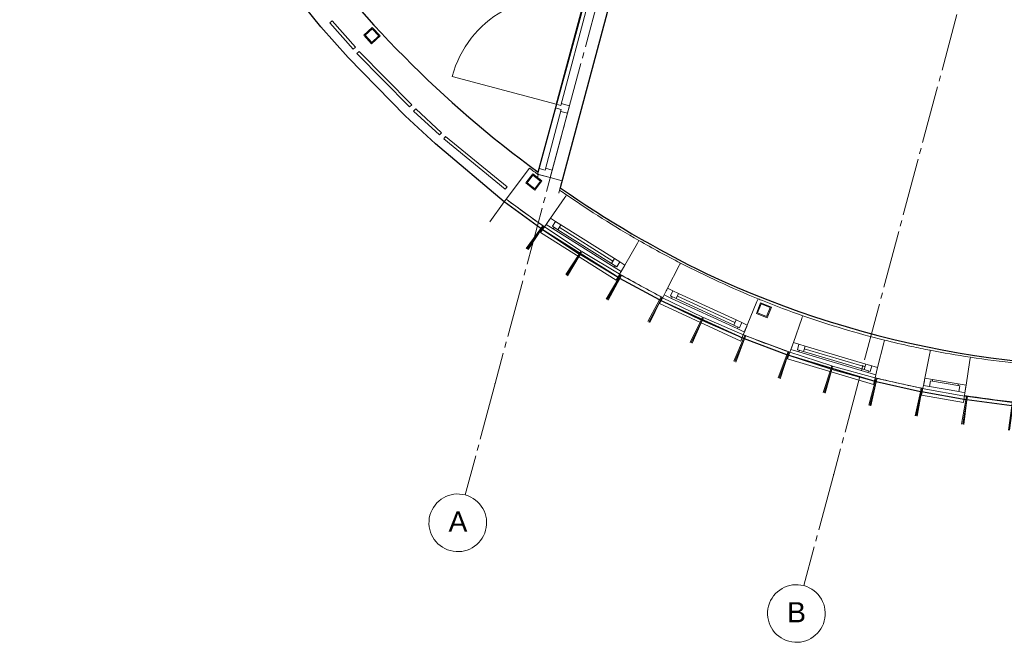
# Model space of a CAD drawing. Header units: millimetres. Extents: x -20518 to 270852, y -121463 to 37725.
# Tile 2 of 33: x 4212 to 12751, y -5379 to 22. Entities that reach past the tile are written whole.
import ezdxf
from ezdxf.enums import TextEntityAlignment as Align

# ---------------------------------------------------------------- set-up
doc = ezdxf.new("R2010")
doc.units = ezdxf.units.MM
doc.linetypes.add('B0204', pattern=[650, 500, -50, 50, -50])
for name, color, linetype in [('21 Buitenwanden', 3, 'Continuous'), ('21 Buitenwanden Ramen', 7, 'Continuous'), ('22 C Binnenwanden', 2, 'Continuous'), ('22 C Binnenwanden Deuren', 7, 'Continuous'), ('28 Draagconstructies', 5, 'Continuous'), ('A Stramien', 8, 'Continuous'), ('Info Algemeen', 7, 'Continuous')]:
    doc.layers.add(name, color=color, linetype=linetype)
doc.layers.add('BL$8-BVO-polylijn', color=160, linetype='Continuous', plot=False)
doc.layers.add('BL$8-GO--polylijnen', color=10, linetype='Continuous', plot=False)
doc.styles.add('GENERATED_STYLE_2', font='arial.ttf')

# ---------------------------------------------------------------- blocks, each defined once
blk = doc.blocks.new('Wall_16_1', base_point=(60588.8, -1904.1))
at = {"layer": '21 Buitenwanden', "linetype": 'Continuous', "lineweight": 0, "flags": 128}
for points in [[(60203.3, -1835.8), (60208.5, -1806.3)], [(60203.3, -1835.8), (60588.8, -1904.1)], [(60594, -1874.6), (60208.5, -1806.3)], [(60588.8, -1904.1), (60594, -1874.6)]]:
    blk.add_lwpolyline(points, dxfattribs=at)
blk = doc.blocks.new('Wall_17_1', base_point=(59803.3, -1745.6))
at = {"layer": '21 Buitenwanden', "linetype": 'Continuous', "lineweight": 0, "flags": 128}
for points in [[(59425.3, -1641.7), (59433.3, -1612.7)], [(59811.3, -1716.7), (59433.3, -1612.7)], [(59425.3, -1641.7), (59803.3, -1745.6)], [(59803.3, -1745.6), (59811.3, -1716.7)]]:
    blk.add_lwpolyline(points, dxfattribs=at)
blk = doc.blocks.new('Wall_18_1', base_point=(59416.6, -1639.1))
at = {"layer": '21 Buitenwanden', "linetype": 'Continuous', "lineweight": 0, "flags": 128}
for points in [[(59044, -1517.7), (59053.3, -1489.2)], [(59044, -1517.7), (59416.6, -1639.1)], [(59425.9, -1610.5), (59053.3, -1489.2)], [(59416.6, -1639.1), (59425.9, -1610.5)]]:
    blk.add_lwpolyline(points, dxfattribs=at)
blk = doc.blocks.new('Wall_19_1', base_point=(58660.4, -1372.9))
at = {"layer": '21 Buitenwanden', "linetype": 'Continuous', "lineweight": 0, "flags": 128}
for points in [[(58300.4, -1217.8), (58312.3, -1190.2)], [(58672.3, -1345.4), (58312.3, -1190.2)], [(58300.4, -1217.8), (58660.4, -1372.9)], [(58660.4, -1372.9), (58672.3, -1345.4)]]:
    blk.add_lwpolyline(points, dxfattribs=at)
blk = doc.blocks.new('Wall_20_1', base_point=(58292.3, -1214))
at = {"layer": '21 Buitenwanden', "linetype": 'Continuous', "lineweight": 0, "flags": 128}
for points in [[(57939.7, -1042.6), (57952.8, -1015.6)], [(58305.4, -1187), (57952.8, -1015.6)], [(57939.7, -1042.6), (58292.3, -1214)], [(58292.3, -1214), (58305.4, -1187)]]:
    blk.add_lwpolyline(points, dxfattribs=at)
blk = doc.blocks.new('Wall_21_1', base_point=(57579.5, -846.9))
at = {"layer": '21 Buitenwanden', "linetype": 'Continuous', "lineweight": 0, "flags": 128}
for points in [[(57243.6, -644.7), (57259, -619)], [(57243.6, -644.7), (57579.5, -846.9)], [(57594.9, -821.2), (57259, -619)], [(57579.5, -846.9), (57594.9, -821.2)]]:
    blk.add_lwpolyline(points, dxfattribs=at)
blk = doc.blocks.new('Wall_22_1', base_point=(57235.8, -639.8))
at = {"layer": '21 Buitenwanden', "linetype": 'Continuous', "lineweight": 0, "flags": 128}
for points in [[(56909.3, -423.3), (56925.8, -398.3)], [(56909.3, -423.3), (57235.8, -639.8)], [(57252.4, -614.8), (56925.8, -398.3)], [(57235.8, -639.8), (57252.4, -614.8)]]:
    blk.add_lwpolyline(points, dxfattribs=at)
blk = doc.blocks.new('D1d blicht 1 zij bi h 16_3')
at = {"layer": '22 C Binnenwanden Deuren', "linetype": 'Continuous', "lineweight": 0}
for p, q in [((178.3, 0), (178.3, 934)), ((-805.7, 0), (-738.7, 0)), ((-805.7, 0), (-805.7, -114)), ((178.3, 0), (-755.7, 0)), ((-755.7, 0), (-755.7, -40)), ((228.3, 0), (161.3, 0)), ((178.3, -40), (178.3, 0)), ((211.3, 0), (211.3, -54)), ((738.7, 0), (228.3, 0)), ((738.7, 0), (805.7, 0)), ((755.7, 0), (755.7, -54)), ((805.7, -114), (805.7, 0)), ((-805.7, -7), (-805.7, -114)), ((-755.7, -40), (178.3, -40)), ((-738.7, -40), (-738.7, -114)), ((161.3, -40), (161.3, -114)), ((211.3, -54), (755.7, -54)), ((228.3, -54), (228.3, -114)), ((738.7, -54), (738.7, -114)), ((805.7, -7), (805.7, -114)), ((-805.7, -114), (-738.7, -114)), ((228.3, -114), (161.3, -114)), ((738.7, -114), (228.3, -114)), ((738.7, -114), (805.7, -114))]:
    blk.add_line(p, q, dxfattribs=at)
blk.add_arc((178.3, 0), 934, 90, 180, dxfattribs=at)
blk = doc.blocks.new('Wall_216_1', base_point=(61614.4, 16889))
at = {"layer": '22 C Binnenwanden', "linetype": 'Continuous', "lineweight": 0}
for p, q in [((56880.5, 51.2), (56983.9, 23.5)), ((56983.9, 23.5), (57087.2, -4.2)), ((56983.9, 23.5), (57087.2, -4.2))]:
    blk.add_line(p, q, dxfattribs=at)
at = {"layer": '22 C Binnenwanden', "linetype": 'Continuous', "lineweight": 0, "flags": 128}
for points in [[(56880.5, 51.2), (56879.8, 48.5)], [(57065.5, -85.4), (57087.2, -4.2)]]:
    blk.add_lwpolyline(points, dxfattribs=at)
at = {"layer": '22 C Binnenwanden', "linetype": 'Continuous', "lineweight": 0}
blk.add_point((56880.5, 51.2), dxfattribs=at)
at = {"layer": '22 C Binnenwanden Deuren', "linetype": 'Continuous', "lineweight": 0, "xscale": -1, "zscale": 1000, "rotation": 74.99785788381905}
blk.add_blockref('D1d blicht 1 zij bi h 16_3', (57082.3, 831.3), dxfattribs=at)
blk = doc.blocks.new('R1b boven metaal 16_4')
at = {"layer": '21 Buitenwanden Ramen', "linetype": 'Continuous', "lineweight": 0}
for p, q in [((-384.8, 24.9), (-387.3, 84.8)), ((-387.3, 84.8), (387.3, 84.8)), ((-313, 0), (-383.7, 0)), ((-383.7, 0), (-381, -65)), ((-383.7, 0), (-383.2, -13.1)), ((-313, -15), (-313, 0)), ((313, 0), (-313, 0)), ((383.7, 0), (313, 0)), ((313, 0), (313, -15)), ((381, -65), (383.7, 0)), ((383.7, 0), (383.2, -13.1)), ((387.3, 84.8), (384.8, 24.9)), ((-383.2, -13.1), (-382, -41.1)), ((-382, -41.1), (-381.6, -51.1)), ((-381.6, -51.1), (-381, -65)), ((-381, -65), (-330, -65)), ((-330, -65), (-330, -15)), ((-330, -15), (-313, -15)), ((-275, -15), (-330, -15)), ((-330, -15), (-330, -65)), ((-330, -65), (-275, -65)), ((-275, -15), (275, -15)), ((-275, -65), (-275, -15)), ((-275, -40), (275, -40)), ((-275, -65), (275, -65)), ((-275, -65), (275, -65)), ((330, -15), (275, -15)), ((275, -15), (275, -65)), ((275, -65), (330, -65)), ((313, -15), (330, -15)), ((330, -15), (330, -65)), ((330, -65), (330, -15)), ((330, -65), (381, -65)), ((381.6, -51.1), (381, -65)), ((382, -41.1), (381.6, -51.1)), ((383.2, -13.1), (382, -41.1))]:
    blk.add_line(p, q, dxfattribs=at)
blk.add_arc((0, -9184.3), 8881.2, 87.60761, 92.39239, dxfattribs=at)
blk.add_arc((0, -9184.3), 8881.2, 87.60761, 92.39239, dxfattribs=at)
blk = doc.blocks.new('R1b boven metaal 16_5')
at = {"layer": '21 Buitenwanden Ramen', "linetype": 'Continuous', "lineweight": 0}
for p, q in [((-384.8, 24.9), (-387.3, 84.8)), ((-387.3, 84.8), (387.3, 84.8)), ((-313, 0), (-383.7, 0)), ((-383.7, 0), (-381, -65)), ((-383.7, 0), (-383.2, -13.1)), ((-313, -15), (-313, 0)), ((313, 0), (-313, 0)), ((383.7, 0), (313, 0)), ((313, 0), (313, -15)), ((381, -65), (383.7, 0)), ((383.7, 0), (383.2, -13.1)), ((387.3, 84.8), (384.8, 24.9)), ((-383.2, -13.1), (-382, -41.1)), ((-382, -41.1), (-381.6, -51.1)), ((-381.6, -51.1), (-381, -65)), ((-381, -65), (-330, -65)), ((-330, -65), (-330, -15)), ((-330, -15), (-313, -15)), ((-275, -15), (-330, -15)), ((-330, -15), (-330, -65)), ((-330, -65), (-275, -65)), ((-275, -15), (275, -15)), ((-275, -65), (-275, -15)), ((-275, -40), (275, -40)), ((-275, -65), (275, -65)), ((-275, -65), (275, -65)), ((330, -15), (275, -15)), ((275, -15), (275, -65)), ((275, -65), (330, -65)), ((313, -15), (330, -15)), ((330, -15), (330, -65)), ((330, -65), (330, -15)), ((330, -65), (381, -65)), ((381.6, -51.1), (381, -65)), ((382, -41.1), (381.6, -51.1)), ((383.2, -13.1), (382, -41.1))]:
    blk.add_line(p, q, dxfattribs=at)
blk.add_arc((0, -9184.3), 8881.2, 87.60761, 92.39239, dxfattribs=at)
blk.add_arc((0, -9184.3), 8881.2, 87.60761, 92.39239, dxfattribs=at)
blk = doc.blocks.new('Wall_218_1', base_point=(56602.4, -163.5))
at = {"layer": '21 Buitenwanden', "linetype": 'Continuous', "lineweight": 0}
for p, q in [((56876.3, 35.5), (56872.9, 22.6)), ((56879.8, 48.5), (56876.3, 35.5)), ((56986, -329.9), (57111.5, -147.9)), ((57058.6, -111.1), (57062, -98.3)), ((57062, -98.3), (57065.5, -85.4)), ((57111.5, -147.9), (57118.6, -137.6)), ((57118.6, -137.6), (57125.7, -127.3)), ((56972.4, -349.6), (56978.1, -341.3)), ((56978.1, -341.3), (56986, -329.9)), ((56934.9, -403.9), (56949.1, -383.4)), ((56949.1, -383.4), (56956.5, -372.6)), ((56956.5, -372.6), (56972.4, -349.6)), ((57630.8, -735.9), (57740.7, -544.1)), ((57740.7, -544.1), (57746.9, -533.2)), ((57746.9, -533.2), (57753.1, -522.4)), ((57605, -781), (57618.9, -756.7)), ((57618.9, -756.7), (57623.9, -748)), ((57623.9, -748), (57630.8, -735.9)), ((58001, -936.8), (58101.9, -740.1)), ((58101.9, -740.1), (58107.6, -729)), ((58107.6, -729), (58113.3, -717.8)), ((57586.1, -813.9), (57598.5, -792.4)), ((57598.5, -792.4), (57605, -781)), ((57994.6, -949.2), (58001, -936.8)), ((57959.9, -1016.8), (57971.3, -994.7)), ((57971.3, -994.7), (57977.3, -983)), ((57977.3, -983), (57990.1, -958.1)), ((57990.1, -958.1), (57994.6, -949.2)), ((58692.9, -1256), (58777, -1051.6)), ((58777, -1051.6), (58781.8, -1040.1)), ((58781.8, -1040.1), (58786.6, -1028.5)), ((58673.1, -1304.1), (58683.8, -1278.2)), ((58683.8, -1278.2), (58687.6, -1268.9)), ((58687.6, -1268.9), (58692.9, -1256)), ((58658.6, -1339.2), (58668.1, -1316.2)), ((58668.1, -1316.2), (58673.1, -1304.1))]:
    blk.add_line(p, q, dxfattribs=at)
at = {"layer": '21 Buitenwanden', "linetype": 'Continuous', "lineweight": 0, "flags": 128}
blk.add_lwpolyline([(56805.3, 104.4), (56602.4, -163.5)], dxfattribs=at)
at = {"layer": '21 Buitenwanden', "linetype": 'Continuous', "lineweight": 0}
for radius, start, end in [(8881.2, 232.85717, 233.45828), (9217.2, 232.85717, 235.40836), (8881.2, 234.93517, 235.40836), (8881.2, 240.19314, 242.83724), (9217.2, 240.19314, 242.83724), (8881.2, 247.62202, 247.88647), (9217.2, 247.62202, 247.89056)]:
    blk.add_arc((62167.8, 7183.9), radius, start, end, dxfattribs=at)
at = {"layer": '21 Buitenwanden Ramen', "linetype": 'Continuous', "lineweight": 0, "zscale": 1000}
for name, p, rotation in [('R1b boven metaal 16_4', (57273.8, -587.9), 147.8007492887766), ('R1b boven metaal 16_5', (58319.7, -1155.4), 155.2296300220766)]:
    blk.add_blockref(name, p, dxfattribs=dict(at, rotation=rotation))
blk = doc.blocks.new('R1b boven metaal 16_6')
at = {"layer": '21 Buitenwanden Ramen', "linetype": 'Continuous', "lineweight": 0}
for p, q in [((-385.1, 24.8), (-387.9, 84.8)), ((-387.9, 84.8), (387.9, 84.8)), ((-313, 0), (-384, 0)), ((-384, 0), (-381, -65)), ((-384, 0), (-383.4, -13.1)), ((-313, -15), (-313, 0)), ((313, 0), (-313, 0)), ((384, 0), (313, 0)), ((313, 0), (313, -15)), ((381, -65), (384, 0)), ((384, 0), (383.4, -13.1)), ((387.9, 84.8), (385.1, 24.8)), ((-383.4, -13.1), (-382.1, -41.1)), ((-382.1, -41.1), (-381.6, -51.1)), ((-381.6, -51.1), (-381, -65)), ((-381, -65), (-330, -65)), ((-330, -65), (-330, -15)), ((-330, -15), (-313, -15)), ((-275, -15), (-330, -15)), ((-330, -15), (-330, -65)), ((-330, -65), (-275, -65)), ((-275, -15), (275, -15)), ((-275, -65), (-275, -15)), ((-275, -40), (275, -40)), ((-275, -65), (275, -65)), ((-275, -65), (275, -65)), ((330, -15), (275, -15)), ((275, -15), (275, -65)), ((275, -65), (330, -65)), ((313, -15), (330, -15)), ((330, -15), (330, -65)), ((330, -65), (330, -15)), ((330, -65), (381, -65)), ((381.6, -51.1), (381, -65)), ((382.1, -41.1), (381.6, -51.1)), ((383.4, -13.1), (382.1, -41.1))]:
    blk.add_line(p, q, dxfattribs=at)
blk.add_arc((0, -8382.8), 8080.5, 87.37738, 92.62262, dxfattribs=at)
blk.add_arc((0, -8382.8), 8080.5, 87.37738, 92.62262, dxfattribs=at)
blk = doc.blocks.new('Wall_219_1', base_point=(58698.6, -1355.6))
at = {"layer": '21 Buitenwanden', "linetype": 'Continuous', "lineweight": 0}
for p, q in [((59165.3, -1198.6), (59169.4, -1186.8)), ((59169.4, -1186.8), (59173.6, -1175)), ((59092.5, -1407.3), (59165.3, -1198.6)), ((59075.3, -1456.4), (59084.6, -1429.9)), ((59084.6, -1429.9), (59087.9, -1420.5)), ((59087.9, -1420.5), (59092.5, -1407.3)), ((59822.6, -1625.3), (59876.1, -1410.8)), ((59876.1, -1410.8), (59879.1, -1398.7)), ((59879.1, -1398.7), (59882.1, -1386.5)), ((59062.8, -1492.2), (59071, -1468.8)), ((59071, -1468.8), (59075.3, -1456.4)), ((59800.9, -1712.6), (59806.9, -1688.4)), ((59806.9, -1688.4), (59810.1, -1675.7)), ((59810.1, -1675.7), (59816.8, -1648.5)), ((59816.8, -1648.5), (59819.2, -1638.8)), ((59819.2, -1638.8), (59822.6, -1625.3))]:
    blk.add_line(p, q, dxfattribs=at)
for radius, start, end in [(8080.5, 248.11108, 250.75497), (8416.5, 248.10659, 250.75497), (8080.5, 256.00022, 257.71916), (8416.5, 256.00022, 257.72349)]:
    blk.add_arc((61837, 6453.9), radius, start, end, dxfattribs=at)
at = {"layer": '21 Buitenwanden Ramen', "linetype": 'Continuous', "lineweight": 0, "zscale": 1000, "rotation": 163.3775964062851}
blk.add_blockref('R1b boven metaal 16_6', (59438.9, -1578.6), dxfattribs=at)
blk = doc.blocks.new('R1b boven metaal 16_7')
at = {"layer": '21 Buitenwanden Ramen', "linetype": 'Continuous', "lineweight": 0}
for p, q in [((-384.8, 24.9), (-387.3, 84.8)), ((-387.3, 84.8), (387.3, 84.8)), ((-383.7, 0), (-330, 0)), ((-381, -65), (-383.7, 0)), ((-383.7, 0), (-383.2, -13.1)), ((-330, 0), (-330, -50)), ((-330, 0), (330, 0)), ((330, -50), (330, 0)), ((330, 0), (383.7, 0)), ((383.7, 0), (381, -65)), ((383.7, 0), (383.2, -13.1)), ((387.3, 84.8), (384.8, 24.9)), ((-383.2, -13.1), (-382, -41.1)), ((-382, -41.1), (-381.6, -51.1)), ((-381.6, -51.1), (-381, -65)), ((-313, -65), (-381, -65)), ((-330, -50), (-313, -50)), ((-330, -50), (330, -50)), ((-330, -50), (330, -50)), ((-313, -50), (-313, -65)), ((313, -65), (-313, -65)), ((313, -65), (313, -50)), ((313, -50), (330, -50)), ((381, -65), (313, -65)), ((381.6, -51.1), (381, -65)), ((382, -41.1), (381.6, -51.1)), ((383.2, -13.1), (382, -41.1))]:
    blk.add_line(p, q, dxfattribs=at)
blk.add_arc((0, -9151.7), 8848.7, 87.59904, 92.40096, dxfattribs=at)
blk.add_arc((0, -9151.7), 8848.7, 87.59904, 92.40096, dxfattribs=at)
blk = doc.blocks.new('R1b boven metaal 16_8')
at = {"layer": '21 Buitenwanden Ramen', "linetype": 'Continuous', "lineweight": 0}
for p, q in [((-384.8, 24.9), (-387.3, 84.8)), ((-387.3, 84.8), (387.3, 84.8)), ((-383.7, 0), (-330, 0)), ((-381, -65), (-383.7, 0)), ((-383.7, 0), (-383.2, -13.1)), ((-330, 0), (-330, -50)), ((-330, 0), (330, 0)), ((330, -50), (330, 0)), ((330, 0), (383.7, 0)), ((383.7, 0), (381, -65)), ((383.7, 0), (383.2, -13.1)), ((387.3, 84.8), (384.8, 24.9)), ((-383.2, -13.1), (-382, -41.1)), ((-382, -41.1), (-381.6, -51.1)), ((-381.6, -51.1), (-381, -65)), ((-313, -65), (-381, -65)), ((-330, -50), (-313, -50)), ((-330, -50), (330, -50)), ((-330, -50), (330, -50)), ((-313, -50), (-313, -65)), ((313, -65), (-313, -65)), ((313, -65), (313, -50)), ((313, -50), (330, -50)), ((381, -65), (313, -65)), ((381.6, -51.1), (381, -65)), ((382, -41.1), (381.6, -51.1)), ((383.2, -13.1), (382, -41.1))]:
    blk.add_line(p, q, dxfattribs=at)
blk.add_arc((0, -9151.7), 8848.7, 87.59904, 92.40096, dxfattribs=at)
blk.add_arc((0, -9151.7), 8848.7, 87.59904, 92.40096, dxfattribs=at)
blk = doc.blocks.new('R1b boven metaal 16_9')
at = {"layer": '21 Buitenwanden Ramen', "linetype": 'Continuous', "lineweight": 0}
for p, q in [((-182.8, 25), (-184, 85)), ((-184, 85), (184, 85)), ((-182.3, 0), (-130, 0)), ((-181, -65), (-182.3, 0)), ((-182.3, 0), (-182, -13)), ((-130, 0), (-130, -50)), ((-130, 0), (130, 0)), ((130, -50), (130, 0)), ((130, 0), (182.3, 0)), ((182.3, 0), (181, -65)), ((182.3, 0), (182, -13)), ((184, 85), (182.8, 25)), ((-182, -13), (-181.5, -41)), ((-181.5, -41), (-181.3, -51)), ((-181.3, -51), (-181, -65)), ((-113, -65), (-181, -65)), ((-130, -50), (-113, -50)), ((-130, -50), (130, -50)), ((-130, -50), (130, -50)), ((-113, -50), (-113, -65)), ((113, -65), (-113, -65)), ((113, -65), (113, -50)), ((113, -50), (130, -50)), ((181, -65), (113, -65)), ((181.3, -51), (181, -65)), ((181.5, -41), (181.3, -51)), ((182, -13), (181.5, -41))]:
    blk.add_line(p, q, dxfattribs=at)
blk.add_arc((0, -9157.9), 8848.7, 88.85964, 91.14036, dxfattribs=at)
blk.add_arc((0, -9157.9), 8848.7, 88.85964, 91.14036, dxfattribs=at)
blk = doc.blocks.new('Wall_220_1', base_point=(60047.4, -1770.1))
at = {"layer": '21 Buitenwanden', "linetype": 'Continuous', "lineweight": 0}
for p, q in [((60233.6, -1716.3), (60275.8, -1499.3)), ((60275.8, -1499.3), (60278.1, -1487)), ((60278.1, -1487), (60280.5, -1474.8)), ((60625.6, -1547.4), (60627.5, -1535)), ((63321.8, -1545.5), (63319.9, -1533.1)), ((60590.3, -1778.2), (60623.7, -1559.7)), ((60623.7, -1559.7), (60625.6, -1547.4)), ((61432.5, -1633.4), (61433.2, -1620.9)), ((62584, -1628.1), (62583.1, -1615.6)), ((63323.7, -1557.8), (63321.8, -1545.5)), ((63357.5, -1776.3), (63323.7, -1557.8)), ((61418.3, -1866.5), (61431.7, -1645.9)), ((61431.7, -1645.9), (61432.5, -1633.4)), ((62174.8, -1647.2), (62174.5, -1634.7)), ((62175, -1659.7), (62174.8, -1647.2)), ((62180.2, -1880.6), (62175, -1659.7)), ((62584.8, -1640.6), (62584, -1628.1)), ((62600.2, -1861.1), (62584.8, -1640.6)), ((60216.5, -1804.6), (60221.2, -1780.1)), ((60221.2, -1780.1), (60223.7, -1767.3)), ((60223.7, -1767.3), (60229, -1739.8)), ((60229, -1739.8), (60230.9, -1730)), ((60230.9, -1730), (60233.6, -1716.3)), ((60586.6, -1801.9), (60588.2, -1792)), ((60588.2, -1792), (60590.3, -1778.2)), ((63359.6, -1790.1), (63357.5, -1776.3)), ((63361.1, -1800), (63359.6, -1790.1)), ((60576.6, -1867.1), (60580.4, -1842.5)), ((60580.4, -1842.5), (60582.4, -1829.6)), ((60582.4, -1829.6), (60586.6, -1801.9)), ((61417.5, -1880.4), (61418.3, -1866.5)), ((62601.2, -1875), (62600.2, -1861.1)), ((62601.9, -1885), (62601.2, -1875)), ((63365.4, -1827.6), (63361.1, -1800)), ((63367.4, -1840.6), (63365.4, -1827.6)), ((63371.2, -1865.2), (63367.4, -1840.6)), ((61412.9, -1956.3), (61414.4, -1931.5)), ((61414.4, -1931.5), (61415.2, -1918.4)), ((61415.2, -1918.4), (61416.9, -1890.4)), ((61416.9, -1890.4), (61417.5, -1880.4)), ((62180.5, -1894.6), (62180.2, -1880.6)), ((62180.8, -1904.6), (62180.5, -1894.6)), ((62181.4, -1932.6), (62180.8, -1904.6)), ((62181.7, -1945.7), (62181.4, -1932.6)), ((62182.3, -1970.6), (62181.7, -1945.7)), ((62603.8, -1912.9), (62601.9, -1885)), ((62604.7, -1926), (62603.8, -1912.9)), ((62606.5, -1950.8), (62604.7, -1926))]:
    blk.add_line(p, q, dxfattribs=at)
for radius, start, end in [(8848.7, 257.936, 259.00858), (8848.7, 278.79035, 283.45995), (8848.7, 261.28931, 266.53751), (8848.7, 271.33944, 273.98843), (9184.7, 257.93204, 259.00858), (9184.7, 278.79035, 283.45756), (9184.7, 261.28931, 266.53751), (9184.7, 271.33944, 273.98843)]:
    blk.add_arc((61967.6, 7211.6), radius, start, end, dxfattribs=at)
at = {"layer": '21 Buitenwanden Ramen', "linetype": 'Continuous', "lineweight": 0, "zscale": 1000}
for name, p, rotation in [('R1b boven metaal 16_9', (60400.8, -1811.3), 170.1489459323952), ('R1b boven metaal 16_8', (62986.1, -1883.3), 186.3893869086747), ('R1b boven metaal 16_7', (61798.1, -1938.6), 178.9384749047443)]:
    blk.add_blockref(name, p, dxfattribs=dict(at, rotation=rotation))
blk = doc.blocks.new('Wall_368_1', base_point=(60986.7, -1956.1))
at = {"layer": '21 Buitenwanden', "linetype": 'Continuous', "lineweight": 0, "flags": 128}
for points in [[(60602, -1875.8), (60598.1, -1905.6)], [(60990.6, -1926.4), (60602, -1875.8)], [(60598.1, -1905.6), (60986.7, -1956.1)], [(60986.7, -1956.1), (60990.6, -1926.4)]]:
    blk.add_lwpolyline(points, dxfattribs=at)
blk = doc.blocks.new('Wall_369_1', base_point=(60194.5, -1834))
at = {"layer": '21 Buitenwanden', "linetype": 'Continuous', "lineweight": 0, "flags": 128}
for points in [[(59818.6, -1718.5), (59812, -1747.8)], [(59812, -1747.8), (60194.5, -1834)], [(60201.1, -1804.8), (59818.6, -1718.5)], [(60194.5, -1834), (60201.1, -1804.8)]]:
    blk.add_lwpolyline(points, dxfattribs=at)
blk = doc.blocks.new('Wall_370_1', base_point=(59035.5, -1514.8))
at = {"layer": '21 Buitenwanden', "linetype": 'Continuous', "lineweight": 0, "flags": 128}
for points in [[(58679.3, -1348.3), (58668.7, -1376.3)], [(59046.1, -1486.7), (58679.3, -1348.3)], [(58668.7, -1376.3), (59035.5, -1514.8)], [(59035.5, -1514.8), (59046.1, -1486.7)]]:
    blk.add_lwpolyline(points, dxfattribs=at)
blk = doc.blocks.new('Wall_371_1', base_point=(57931.6, -1038.4))
at = {"layer": '21 Buitenwanden', "linetype": 'Continuous', "lineweight": 0, "flags": 128}
for points in [[(57601.5, -825), (57587.2, -851.4)], [(57587.2, -851.4), (57931.6, -1038.4)], [(57945.9, -1012.1), (57601.5, -825)], [(57931.6, -1038.4), (57945.9, -1012.1)]]:
    blk.add_lwpolyline(points, dxfattribs=at)
blk = doc.blocks.new('Wall_372_1', base_point=(56902.1, -418.3))
at = {"layer": '21 Buitenwanden', "linetype": 'Continuous', "lineweight": 0, "flags": 128}
for points in [[(56602.4, -163.5), (56584.7, -187.7)], [(56919.7, -394.1), (56602.4, -163.5)], [(56584.7, -187.7), (56902.1, -418.3)], [(56902.1, -418.3), (56919.7, -394.1)]]:
    blk.add_lwpolyline(points, dxfattribs=at)
blk = doc.blocks.new('Wall_545_1', base_point=(55072.7, 1365.2))
at = {"layer": '21 Buitenwanden', "linetype": 'Continuous', "lineweight": 0, "flags": 128}
for points in [[(55092.2, 1382.4), (55072.7, 1365.2)], [(55293.9, 1154.2), (55092.2, 1382.4)], [(55072.7, 1365.2), (55274.5, 1137)], [(55274.5, 1137), (55293.9, 1154.2)]]:
    blk.add_lwpolyline(points, dxfattribs=at)
blk = doc.blocks.new('Wall_546_1', base_point=(55307.2, 1099.2))
at = {"layer": '21 Buitenwanden', "linetype": 'Continuous', "lineweight": 0, "flags": 128}
for points in [[(55325.7, 1117.5), (55307.2, 1099.2)], [(55782.5, 654.3), (55325.7, 1117.5)], [(55307.2, 1099.2), (55764, 636.1)], [(55764, 636.1), (55782.5, 654.3)]]:
    blk.add_lwpolyline(points, dxfattribs=at)
blk = doc.blocks.new('Wall_547_1', base_point=(55799.2, 600.5))
at = {"layer": '21 Buitenwanden', "linetype": 'Continuous', "lineweight": 0, "flags": 128}
for points in [[(55816.9, 619.5), (55799.2, 600.5)], [(55799.2, 600.5), (56022.4, 393)], [(56040.1, 412.1), (55816.9, 619.5)], [(56022.4, 393), (56040.1, 412.1)]]:
    blk.add_lwpolyline(points, dxfattribs=at)
blk = doc.blocks.new('Wall_548_1', base_point=(56059.8, 359.8))
at = {"layer": '21 Buitenwanden', "linetype": 'Continuous', "lineweight": 0, "flags": 128}
for points in [[(56076.2, 379.9), (56059.8, 359.8)], [(56059.8, 359.8), (56593.8, -77.5)], [(56610.3, -57.4), (56076.2, 379.9)], [(56593.8, -77.5), (56610.3, -57.4)]]:
    blk.add_lwpolyline(points, dxfattribs=at)
blk = doc.blocks.new('Standard grid marker')
at = {"layer": 'A Stramien', "linetype": 'B0204', "lineweight": 0}
for p, q in [((1000, 0), (35724.3, 0)), ((35724.3, 0), (36724.3, 0))]:
    blk.add_line(p, q, dxfattribs=at)
at = {"layer": 'A Stramien', "linetype": 'Continuous', "lineweight": 0}
for start, end in [(0, 180), (180, 0)]:
    blk.add_arc((36974.3, 0), 250, start, end, dxfattribs=at)
at = {"layer": 'A Stramien', "linetype": 'B0204', "lineweight": 0}
blk.add_point((35724.3, 0), dxfattribs=at)
blk.add_point((35724.3, 0), dxfattribs=at)
at = {"layer": 'A Stramien', "lineweight": 0, "style": 'GENERATED_STYLE_2'}
blk.add_attdef('AC_MarkerText_1', text='', height=175, rotation=105, dxfattribs=at).set_placement((37119.8, -43.8), align=Align.BOTTOM_LEFT)
blk = doc.blocks.new('Standard grid marker_7')
at = {"layer": 'A Stramien', "linetype": 'B0204', "lineweight": 0}
for p, q in [((1000, 0), (35679.5, 0)), ((35679.5, 0), (36679.5, 0))]:
    blk.add_line(p, q, dxfattribs=at)
at = {"layer": 'A Stramien', "linetype": 'Continuous', "lineweight": 0}
for start, end in [(0, 180), (180, 0)]:
    blk.add_arc((36929.5, 0), 250, start, end, dxfattribs=at)
at = {"layer": 'A Stramien', "linetype": 'B0204', "lineweight": 0}
blk.add_point((35679.5, 0), dxfattribs=at)
blk.add_point((35679.5, 0), dxfattribs=at)
at = {"layer": 'A Stramien', "lineweight": 0, "style": 'GENERATED_STYLE_2'}
blk.add_attdef('AC_MarkerText_1', text='', height=175, rotation=105, dxfattribs=at).set_placement((37075.1, -43.8), align=Align.BOTTOM_LEFT)
blk = doc.blocks.new('Buis vk koudgev kolom 16')
at = {"layer": 'Info Algemeen', "linetype": 'Continuous', "lineweight": 0}
for p, q in [((50, 50), (-50, 50)), ((-50, 50), (-50, -50)), ((-42, -42), (-42, 42)), ((-42, 42), (42, 42)), ((42, 42), (42, -42)), ((50, -50), (50, 50)), ((-50, -50), (50, -50)), ((42, -42), (-42, -42))]:
    blk.add_line(p, q, dxfattribs=at)
blk = doc.blocks.new('verdeling tegel')
at = {"layer": '28 Draagconstructies', "linetype": 'Continuous', "lineweight": 0}
for p, q in [((0, 0), (0, 213.9)), ((9, 0), (9, 213.9)), ((401, 0), (401, 213.9))]:
    blk.add_line(p, q, dxfattribs=at)

msp = doc.modelspace()

# ---------------------------------------------------------------- linework, layer by layer
at = {"layer": 'BL$8-BVO-polylijn'}
msp.add_lwpolyline([(12816, -3327.4), (12427.4, -3276.8), (12418, -3275.3), (12032.5, -3207), (12023.7, -3205.2), (11641.3, -3119), (11632.6, -3116.6), (10873.2, -2888.9), (10864.8, -2886), (10498, -2747.5), (10497.6, -2747.5), (10489.6, -2744.1), (9768.9, -2413.8), (9760.8, -2409.6), (9416.5, -2222.6), (9408.7, -2218), (8738.5, -1794.5), (8731.4, -1789.5), (8414, -1558.9, -0.018705), (8414, -1558.9), (7818.3, -1054), (7554.8, -811), (7061.7, -307.1), (6824.4, -38.9), (6379.2, 514.8)], format="xyb", dxfattribs=at)
at = {"layer": 'BL$8-GO--polylijnen'}
for points in [[(7494.9, 2258.8), (8299.7, 5262.4), (4211.7, 6357.3, 0.008009), (4347.2, 5736.5, 0.097887), (6560.2, 868.2, 0.079451), (8707.9, -1300.2), (9155.7, 344, -0.030337), (8202.6, 1335.3), (7563.3, 2160.5, -0.00264)], [(18415.4, 3213.8), (10698.6, 5274.3), (8900, -1437.1, 0.038226), (10172.4, -2184, 0.133279), (14634.1, -2955.4, 0.063675), (16894.2, -2463.2)]]:
    msp.add_lwpolyline(points, format="xyb", close=True, dxfattribs=at)

# ---------------------------------------------------------------- block references
at = {"layer": '21 Buitenwanden', "lineweight": 0}
for name, p in [('Wall_545_1', (6902, -6)), ('Wall_546_1', (7136.5, -272)), ('Wall_547_1', (7628.4, -770.7)), ('Wall_548_1', (7889, -1011.4)), ('Wall_218_1', (8431.6, -1534.7)), ('Wall_372_1', (8731.4, -1789.5)), ('Wall_22_1', (9065, -2011)), ('Wall_21_1', (9408.7, -2218.1)), ('Wall_371_1', (9760.8, -2409.6)), ('Wall_20_1', (10121.6, -2585.2)), ('Wall_219_1', (10527.9, -2726.8)), ('Wall_19_1', (10489.7, -2744.1)), ('Wall_370_1', (10864.8, -2886)), ('Wall_220_1', (11876.6, -3141.3)), ('Wall_18_1', (11245.8, -3010.3)), ('Wall_17_1', (11632.6, -3116.8)), ('Wall_369_1', (12023.7, -3205.2)), ('Wall_16_1', (12418, -3275.3)), ('Wall_368_1', (12816, -3327.4))]:
    msp.add_blockref(name, p, dxfattribs=at)
at = {"layer": '22 C Binnenwanden', "lineweight": 0}
msp.add_blockref('Wall_216_1', (13443.7, 15517.8), dxfattribs=at)
at = {"layer": '28 Draagconstructies', "linetype": 'Continuous', "lineweight": 0, "zscale": 1000}
for p, rotation in [((8738.5, -1794.5), 144.0261956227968), ((9072.8, -2015.9), 146.4794043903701), ((9416.5, -2222.6), 148.976495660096), ((9768.9, -2413.8), 151.52222625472), ((10129.7, -2589), 154.0966712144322), ((10498, -2747.5), 156.7088300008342), ((10873.2, -2888.9), 159.3544573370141), ((11254.6, -3012.9), 161.9968697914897), ((11641.3, -3119), 164.6537444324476), ((12032.5, -3207), 167.3198819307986), ((12427.4, -3276.8), 169.9789741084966), ((12825.1, -3328.3), 172.6160129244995)]:
    msp.add_blockref('verdeling tegel', p, dxfattribs=dict(at, rotation=rotation))
at = {"layer": 'A Stramien', "linetype": 'Continuous', "lineweight": 0}
ref = msp.add_blockref('Standard grid marker', (17581, 31371.9), dxfattribs=dict(at, zscale=1000, rotation=255.0000003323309))
ref.add_attrib('AC_MarkerText_1', 'A', dxfattribs={"color": 2, "linetype": 'Continuous', "lineweight": 0, "height": 175, "rotation": 360, "style": 'GENERATED_STYLE_2'}).set_placement((7931.4, -4471.8), align=Align.BOTTOM_LEFT)
ref = msp.add_blockref('Standard grid marker_7', (20506.3, 30541.8), dxfattribs=dict(at, zscale=1000, rotation=255.0000003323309))
ref.add_attrib('AC_MarkerText_1', 'B', dxfattribs={"color": 2, "linetype": 'Continuous', "lineweight": 0, "height": 175, "rotation": 360, "style": 'GENERATED_STYLE_2'}).set_placement((10868.2, -5258.7), align=Align.BOTTOM_LEFT)
at = {"layer": 'Info Algemeen', "linetype": 'Continuous', "lineweight": 0, "zscale": 1000}
for p, rotation in [((7267.2, -115.5), 312.7202463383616), ((8670.7, -1385.4), 322.4799231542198), ((10666, -2498.7), 338.4934017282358)]:
    msp.add_blockref('Buis vk koudgev kolom 16', p, dxfattribs=dict(at, rotation=rotation))

doc.saveas('drawing.dxf')
